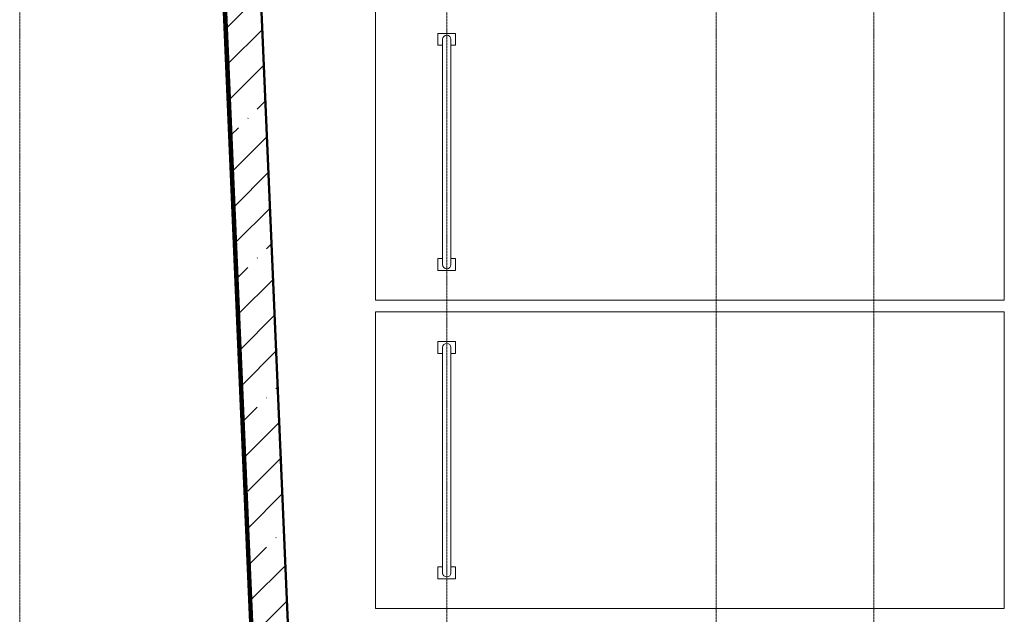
# Model space of a CAD drawing. Header units: millimetres. Extents: x 2069 to 83669, y 801 to 118701.
# Tile 106 of 145: x 10257 to 18557, y 89404 to 94419. Entities that reach past the tile are written whole.
import ezdxf

# ---------------------------------------------------------------- set-up
doc = ezdxf.new("R2010")
doc.units = ezdxf.units.MM
doc.linetypes.add('ADSK_Линия сетки', pattern=[25, 20, -2.5, 0, -2.5])
for name, color, linetype, lineweight in [('Оси', 7, 'Continuous', 9), ('Парковка', 7, 'Continuous', 18), ('Стены разрез', 7, 'Continuous', 40), ('Стены штриховка', 7, 'Continuous', 40)]:
    doc.layers.add(name, color=color, linetype=linetype, lineweight=lineweight)

# ---------------------------------------------------------------- blocks, each defined once
blk = doc.blocks.new('199_Парковочные места 3 класса и МГН - Малый класс-V10-Оборудование_B2_-11_400__На лист секция 6_-11_400')
at = {"layer": 'Парковка', "color": 253, "true_color": 0xaaaaaa}
for p, q in [((0, -5300), (0, 0)), ((0, 0), (2500, 0)), ((2500, 0), (2500, -5300)), ((250, -4625), (250, -4775)), ((250, -4625), (350, -4625)), ((350, -4625), (350, -4665)), ((2150, -4625), (2150, -4665)), ((2150, -4625), (2250, -4625)), ((2250, -4625), (2250, -4775)), ((300, -4665), (2200, -4665)), ((250, -4775), (350, -4775)), ((300, -4735), (2200, -4735)), ((350, -4735), (350, -4775)), ((2150, -4735), (2150, -4775)), ((2150, -4775), (2250, -4775)), ((2500, -5300), (0, -5300))]:
    blk.add_line(p, q, dxfattribs=at)
for centre, start, end in [((300, -4700), 90, 270), ((2200, -4700), 270, 90)]:
    blk.add_arc(centre, 35, start, end, dxfattribs=at)
blk = doc.blocks.new('199_Парковочные места 3 класса и МГН - Малый класс-4755746-Оборудование_B2_-11_400__На лист секция 6_-11_400')
at = {"layer": 'Парковка', "color": 253, "true_color": 0xaaaaaa}
for p, q in [((0, 0), (2500, 0)), ((2500, 0), (2500, -5300)), ((0, -5300), (0, -1000)), ((250, -4625), (250, -4775)), ((250, -4625), (350, -4625)), ((350, -4625), (350, -4665)), ((2150, -4625), (2150, -4665)), ((2150, -4625), (2250, -4625)), ((2250, -4625), (2250, -4775)), ((300, -4665), (2200, -4665)), ((250, -4775), (350, -4775)), ((300, -4735), (2200, -4735)), ((350, -4735), (350, -4775)), ((2150, -4735), (2150, -4775)), ((2150, -4775), (2250, -4775)), ((2500, -5300), (0, -5300))]:
    blk.add_line(p, q, dxfattribs=at)
for centre, start, end in [((300, -4700), 90, 270), ((2200, -4700), 270, 90)]:
    blk.add_arc(centre, 35, start, end, dxfattribs=at)
blk = doc.blocks.new('135_SLK_GD_AR_rvt-1-Оборудование_B2_-11_400__На лист секция 6_-11_400')
at = {"layer": 'Стены разрез', "color": 253, "true_color": 0xaaaaaa}
for p, q in [((-13045978.2, -9196175.3), (-13045257.7, -9213013.7)), ((-13045255.7, -9213013.7), (-13045976.2, -9196175.2))]:
    blk.add_line(p, q, dxfattribs=at)
at = {"layer": 'Парковка', "color": 253, "lineweight": 18, "true_color": 0xaaaaaa, "rotation": 269.999999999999}
for name, p in [('199_Парковочные места 3 класса и МГН - Малый класс-4755746-Оборудование_B2_-11_400__На лист секция 6_-11_400', (-13039709.7, -9196300.3)), ('199_Парковочные места 3 класса и МГН - Малый класс-V10-Оборудование_B2_-11_400__На лист секция 6_-11_400', (-13039709.7, -9198900.3))]:
    blk.add_blockref(name, p, dxfattribs=at)
blk = doc.blocks.new('135_SLK_GD_KR_rvt-1-Оборудование_B2_-11_400__На лист секция 6_-11_400')
at = {"layer": 'Стены разрез', "lineweight": 9, "true_color": 0xaaaaaa}
h = blk.add_hatch(dxfattribs=at)
h.set_pattern_fill('FP_6', color=253, style=0, pattern_type=2)
h.set_pattern_definition([(45, (0, 0), (-314.308964, 314.308964), []), (45, (314.3, 0), (-314.308964, 314.308964), [555.625, -111.125, 3.353, -107.772])])
h.paths.add_polyline_path([(-13045257.8, -9213012.7), (-13046773.3, -9177590.9), (-13047073.1, -9177603.7), (-13045559, -9212989.3)])
at = {"layer": 'Стены разрез', "color": 253, "true_color": 0xaaaaaa}
for p, q in [((-13047106.7, -9177284.8), (-13045579.1, -9212987.7)), ((-13047073.1, -9177603.7), (-13045559, -9212989.3)), ((-13045559, -9212989.3), (-13047073.1, -9177603.7)), ((-13045257.8, -9213012.7), (-13046773.3, -9177590.9))]:
    blk.add_line(p, q, dxfattribs=at)
at = {"layer": 'Стены штриховка', "color": 253, "true_color": 0xaaaaaa}
for p, q in [((-13047096.3, -9177294.4), (-13045569.1, -9212988.5)), ((-13047092.2, -9177298.2), (-13045565.1, -9212988.8)), ((-13047088, -9177302.1), (-13045561.1, -9212989.1))]:
    blk.add_line(p, q, dxfattribs=at)
blk = doc.blocks.new('A$C946fac60')
at = {"layer": 'Оси', "color": 253, "linetype": 'ADSK_Линия сетки', "true_color": 0xaaaaaa}
for p, q in [((7302.7, 800), (7302.7, 90869.8)), ((10902.7, 800), (10902.7, 90869.8)), ((13172.7, 800), (13172.7, 90869.8)), ((14502.7, 800), (14502.7, 90869.8))]:
    blk.add_line(p, q, dxfattribs=at)
at = {"lineweight": 5}
for name in ['135_SLK_GD_KR_rvt-1-Оборудование_B2_-11_400__На лист секция 6_-11_400', '135_SLK_GD_AR_rvt-1-Оборудование_B2_-11_400__На лист секция 6_-11_400']:
    blk.add_blockref(name, (13055312.4, 9268031.9), dxfattribs=at)

msp = doc.modelspace()

# ---------------------------------------------------------------- block references
msp.add_blockref('A$C946fac60', (2954.3, 22822.3))

doc.saveas('drawing.dxf')
